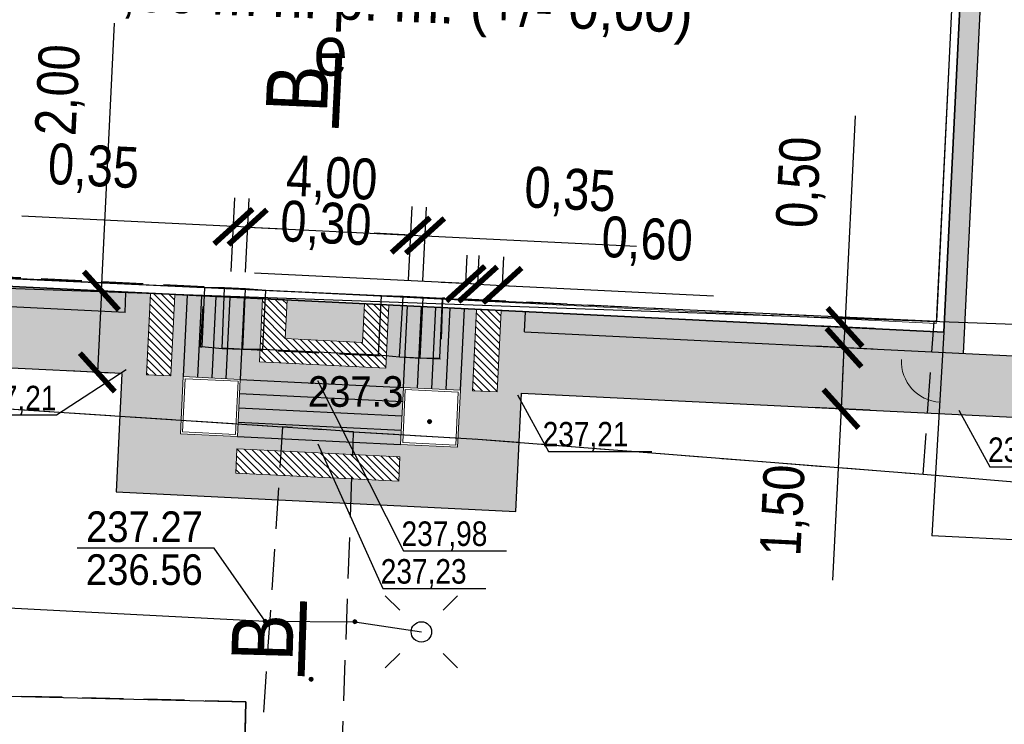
# Model space of a CAD drawing. Extents: x 6567718 to 6567944, y 5646923 to 5647067.
# Tile 9 of 18: x 6567785 to 6567809, y 5646963 to 5646980. Entities that reach past the tile are written whole.
import ezdxf
from ezdxf import colors
from ezdxf.entities.mleader import LeaderData, LeaderLine
from ezdxf.enums import TextEntityAlignment as Align
from ezdxf.lldxf.tags import DXFTag
from ezdxf.math import Vec2, Vec3

# ---------------------------------------------------------------- set-up
doc = ezdxf.new("R2010")
doc.units = 0
doc.header["$MEASUREMENT"] = 0
for name, pattern in [('DGN_STYLE_9021', [7.5, 3.75, 3.75]), ('KTCR02_05', [1.5, 1, -0.5]), ('MZ052010', [1.5, 1, -0.5]), ('PZAG_03_05', [9, 4.5, 4.5])]:
    doc.linetypes.add(name, pattern=pattern)
doc.layers.get('0').update_dxf_attribs({"linetype": 'CONTINUOUS'})
doc.layers.get('Defpoints').update_dxf_attribs({"linetype": 'CONTINUOUS'})
for name, color, linetype, lineweight in [('A_izolacja', 5, 'CONTINUOUS', 9), ('IA_bezp', 140, 'CONTINUOUS', 20), ('l. przekrojowa', 1, 'CONTINUOUS', 30), ('l.przerywana', 104, 'ICAD_ISO03W100', 5), ('l.widokowa', 140, 'CONTINUOUS', 15)]:
    doc.layers.add(name, color=color, linetype=linetype, lineweight=lineweight)
for name, color, linetype in [('BDOT1', 7, 'CONTINUOUS'), ('EWID_BUD', 7, 'CONTINUOUS'), ('GESUT1', 7, 'CONTINUOUS'), ('IA_#chodnik', 41, 'CONTINUOUS'), ('IA_#jezdnia', 251, 'CONTINUOUS'), ('IA_#pobocze', 203, 'CONTINUOUS'), ('IA_kd obiekty', 102, 'CONTINUOUS'), ('IA_krawężnik_Obrz', 21, 'CONTINUOUS'), ('IA_opis KD', 7, 'CONTINUOUS'), ('IA_punkty główne', 7, 'CONTINUOUS'), ('IA_rzędne', 6, 'CONTINUOUS'), ('IA_tabelka', 7, 'CONTINUOUS'), ('IA_wymiary', 7, 'CONTINUOUS'), ('PZAG', 7, 'CONTINUOUS')]:
    doc.layers.add(name, color=color, linetype=linetype)
doc.styles.add('IA_500', font='ARIALN.TTF', dxfattribs={"height": 1})
doc.styles.get("Standard").update_dxf_attribs({"font": 'GOTHIC.TTF'})
doc.styles.add('STYLE-GEO_140', font='geo_140.shx', dxfattribs={"bigfont": 'geo_140big.shx'})
tags = doc.linetypes.add('ICAD_ISO03W100', pattern=[30, 12, -18]).pattern_tags.tags
tags[6:7] = [DXFTag(74, 4), DXFTag(75, 0), DXFTag(340, '0'), DXFTag(46, 1.0), DXFTag(50, 0.0), DXFTag(44, 0.0), DXFTag(45, 0.0)]
tags[4:5] = [DXFTag(74, 4), DXFTag(75, 0), DXFTag(340, '0'), DXFTag(46, 1.0), DXFTag(50, 0.0), DXFTag(44, 0.0), DXFTag(45, 0.0)]
doc.dimstyles.new('IA_500', dxfattribs={"dimtxt": 1, "dimasz": 0.9, "dimexe": 0.7, "dimexo": 0.625, "dimtad": 1, "dimrnd": 0.01, "dimzin": 1, "dimtxsty": 'IA_500', "dimblk": 'ARCHTICK', "dimcen": 2.5, "dimaunit": 2, "dimazin": 0, "dimtfac": 1, "dimtmove": 0, "dimatfit": 3, "dimfxl": 24, "dimarcsym": 0})

# ---------------------------------------------------------------- blocks, each defined once
blk = doc.blocks.new('DWG_H0_11')
at = {"layer": 'BDOT1', "linetype": 'Continuous'}
blk.add_hatch(color=7, dxfattribs=at).paths.add_polyline_path([(0.09, 0, 1), (-0.09, 0, 1)], flags=16)
at = {"layer": 'BDOT1', "color": 7, "linetype": 'Continuous'}
blk.add_lwpolyline([(0.09, 0, 1), (-0.09, 0, 1)], format="xyb", close=True, dxfattribs=at)
blk = doc.blocks.new('RTPW01_1')
at = {"layer": 'BDOT1', "color": 7, "linetype": 'Continuous'}
blk.add_circle((0, 0), 0.09, dxfattribs=at)
blk.add_blockref('DWG_H0_11', (0, 0), dxfattribs=at)
blk = doc.blocks.new('SUSM01_1')
at = {"layer": 'GESUT1', "color": 235, "linetype": 'Continuous'}
for p, q in [((-1.768, 1.768), (-1.061, 1.061)), ((1.768, 1.768), (1.061, 1.061)), ((-1.768, -1.768), (-1.061, -1.061)), ((1.768, -1.768), (1.061, -1.061))]:
    blk.add_line(p, q, dxfattribs=at)
blk.add_circle((0, 0), 0.5, dxfattribs=at)
blk = doc.blocks.new('DWG_H0_26')
at = {"layer": 'GESUT1', "linetype": 'Continuous'}
blk.add_hatch(color=230, dxfattribs=at).paths.add_polyline_path([(0.09, 0, 1), (-0.09, 0, 1)], flags=16)
at = {"layer": 'GESUT1', "color": 230, "linetype": 'Continuous'}
blk.add_lwpolyline([(0.09, 0, 1), (-0.09, 0, 1)], format="xyb", close=True, dxfattribs=at)
blk = doc.blocks.new('SUPS01_1')
at = {"layer": 'GESUT1', "color": 230, "linetype": 'Continuous'}
blk.add_circle((0, 0), 0.09, dxfattribs=at)
blk.add_blockref('DWG_H0_26', (0, 0), dxfattribs=at)
blk = doc.blocks.new('_ArchTick')
at = {"color": 0, "linetype": 'ByBlock', "const_width": 0.15}
blk.add_lwpolyline([(-0.5, -0.5), (0.5, 0.5)], dxfattribs=at)
blk = doc.blocks.new('*D257')
at = {"layer": 'Defpoints', "color": 0, "linetype": 'Continuous'}
for p in [(6567805.157, 5646972.68), (6567806.494, 5646972.614), (6567806.47, 5646972.115)]:
    blk.add_point(p, dxfattribs=at)
at = {"layer": 'IA_wymiary', "color": 0, "lineweight": -2}
for p, q in [((6567805.157, 5646972.68), (6567805.41, 5646977.851)), ((6567805.87, 5646972.645), (6567804.458, 5646972.714)), ((6567805.132, 5646972.18), (6567805.157, 5646972.68)), ((6567805.845, 5646972.145), (6567804.433, 5646972.214)), ((6567805.132, 5646972.18), (6567805.088, 5646971.281))]:
    blk.add_line(p, q, dxfattribs=at)
at = {"layer": 'IA_wymiary', "color": 0, "linetype": 'Continuous', "lineweight": -2, "xscale": 0.9, "yscale": 0.9, "zscale": 0.9}
for p, rotation in [((6567805.157, 5646972.68), 267.1980771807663), ((6567805.132, 5646972.18), 87.19807718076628)]:
    blk.add_blockref('_ArchTick', p, dxfattribs=dict(at, rotation=rotation))
at = {"layer": 'IA_wymiary', "color": 0, "linetype": 'Continuous', "insert": (6567804.103, 5646976.224), "char_height": 1, "attachment_point": 5, "rotation": 87.1981, "style": 'IA_500'}
blk.add_mtext('0,50', dxfattribs=at)
blk = doc.blocks.new('*D258')
at = {"layer": 'Defpoints', "color": 0, "linetype": 'Continuous'}
for p in [(6567806.47, 5646972.115), (6567805.059, 5646970.682), (6567806.396, 5646970.616)]:
    blk.add_point(p, dxfattribs=at)
at = {"layer": 'IA_wymiary', "color": 0, "lineweight": -2}
for p, q in [((6567805.845, 5646972.145), (6567804.433, 5646972.214)), ((6567805.132, 5646972.18), (6567805.059, 5646970.682)), ((6567805.772, 5646970.647), (6567804.36, 5646970.716)), ((6567805.059, 5646970.682), (6567804.854, 5646966.486))]:
    blk.add_line(p, q, dxfattribs=at)
at = {"layer": 'IA_wymiary', "color": 0, "linetype": 'Continuous', "lineweight": -2, "xscale": 0.9, "yscale": 0.9, "zscale": 0.9}
for p, rotation in [((6567805.132, 5646972.18), 87.19807718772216), ((6567805.059, 5646970.682), 267.1980771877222)]:
    blk.add_blockref('_ArchTick', p, dxfattribs=dict(at, rotation=rotation))
at = {"layer": 'IA_wymiary', "color": 0, "linetype": 'Continuous', "insert": (6567803.71, 5646968.195), "char_height": 1, "attachment_point": 5, "rotation": 87.1981, "style": 'IA_500'}
blk.add_mtext('1,50', dxfattribs=at)
blk = doc.blocks.new('*D259')
at = {"layer": 'Defpoints', "color": 0, "linetype": 'Continuous'}
for p in [(6567794.521, 5646974.934), (6567790.441, 5646973.4), (6567794.436, 5646973.204)]:
    blk.add_point(p, dxfattribs=at)
at = {"layer": 'IA_wymiary', "color": 0, "lineweight": -2}
for p, q in [((6567790.471, 5646974.024), (6567790.56, 5646975.828)), ((6567794.466, 5646973.828), (6567794.555, 5646975.633)), ((6567790.525, 5646975.129), (6567794.521, 5646974.934))]:
    blk.add_line(p, q, dxfattribs=at)
at = {"layer": 'IA_wymiary', "color": 0, "linetype": 'Continuous', "lineweight": -2, "xscale": 0.9, "yscale": 0.9, "zscale": 0.9}
for p, rotation in [((6567790.525, 5646975.129), 177.1980771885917), ((6567794.521, 5646974.934), 357.1980771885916)]:
    blk.add_blockref('_ArchTick', p, dxfattribs=dict(at, rotation=rotation))
at = {"layer": 'IA_wymiary', "color": 0, "linetype": 'Continuous', "insert": (6567792.583, 5646976.256), "char_height": 1, "attachment_point": 5, "rotation": 357.1981, "style": 'IA_500'}
blk.add_mtext('4,00', dxfattribs=at)
blk = doc.blocks.new('*D260')
at = {"layer": 'Defpoints', "color": 0, "linetype": 'Continuous'}
for p in [(6567790.176, 5646975.146), (6567790.091, 5646973.417), (6567790.441, 5646973.4)]:
    blk.add_point(p, dxfattribs=at)
at = {"layer": 'IA_wymiary', "color": 0, "lineweight": -2}
for p, q in [((6567790.122, 5646974.041), (6567790.21, 5646975.845)), ((6567790.471, 5646974.024), (6567790.56, 5646975.828)), ((6567790.176, 5646975.146), (6567784.996, 5646975.4)), ((6567790.525, 5646975.129), (6567790.176, 5646975.146)), ((6567790.525, 5646975.129), (6567791.424, 5646975.085))]:
    blk.add_line(p, q, dxfattribs=at)
at = {"layer": 'IA_wymiary', "color": 0, "linetype": 'Continuous', "lineweight": -2, "xscale": 0.9, "yscale": 0.9, "zscale": 0.9}
for p, rotation in [((6567790.176, 5646975.146), 357.1980772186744), ((6567790.525, 5646975.129), 177.1980772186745)]:
    blk.add_blockref('_ArchTick', p, dxfattribs=dict(at, rotation=rotation))
at = {"layer": 'IA_wymiary', "color": 0, "linetype": 'Continuous', "insert": (6567786.747, 5646976.542), "char_height": 1, "attachment_point": 5, "rotation": 357.1981, "style": 'IA_500'}
blk.add_mtext('0,35', dxfattribs=at)
blk = doc.blocks.new('*D261')
at = {"layer": 'Defpoints', "color": 0, "linetype": 'Continuous'}
for p in [(6567794.87, 5646974.917), (6567794.436, 5646973.204), (6567794.785, 5646973.187)]:
    blk.add_point(p, dxfattribs=at)
at = {"layer": 'IA_wymiary', "color": 0, "lineweight": -2}
for p, q in [((6567794.466, 5646973.828), (6567794.555, 5646975.633)), ((6567794.816, 5646973.811), (6567794.904, 5646975.616)), ((6567794.521, 5646974.934), (6567793.622, 5646974.978)), ((6567794.521, 5646974.934), (6567794.87, 5646974.917)), ((6567794.87, 5646974.917), (6567800.05, 5646974.663))]:
    blk.add_line(p, q, dxfattribs=at)
at = {"layer": 'IA_wymiary', "color": 0, "linetype": 'Continuous', "lineweight": -2, "xscale": 0.9, "yscale": 0.9, "zscale": 0.9}
for p, rotation in [((6567794.521, 5646974.934), 357.1980772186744), ((6567794.87, 5646974.917), 177.1980772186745)]:
    blk.add_blockref('_ArchTick', p, dxfattribs=dict(at, rotation=rotation))
at = {"layer": 'IA_wymiary', "color": 0, "linetype": 'Continuous', "insert": (6567798.419, 5646975.97), "char_height": 1, "attachment_point": 5, "rotation": 357.1981, "style": 'IA_500'}
blk.add_mtext('0,35', dxfattribs=at)
blk = doc.blocks.new('_None')
blk = doc.blocks.new('*D275')
at = {"layer": 'Defpoints', "color": 0, "linetype": 'Continuous'}
for p in [(6567787.887, 5646973.525), (6567786.843, 5646971.573), (6567787.789, 5646971.527)]:
    blk.add_point(p, dxfattribs=at)
at = {"layer": 'IA_wymiary', "color": 0, "lineweight": -2}
for p, q in [((6567786.941, 5646973.571), (6567787.262, 5646980.119)), ((6567787.263, 5646973.555), (6567786.242, 5646973.605)), ((6567786.941, 5646973.571), (6567786.843, 5646971.573)), ((6567787.165, 5646971.558), (6567786.144, 5646971.608))]:
    blk.add_line(p, q, dxfattribs=at)
at = {"layer": 'IA_wymiary', "color": 0, "linetype": 'Continuous', "lineweight": -2, "xscale": 0.9, "yscale": 0.9, "zscale": 0.9}
for p, rotation in [((6567786.941, 5646973.571), 87.19807718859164), ((6567786.843, 5646971.573), 267.1980771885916)]:
    blk.add_blockref('_ArchTick', p, dxfattribs=dict(at, rotation=rotation))
at = {"layer": 'IA_wymiary', "color": 0, "linetype": 'Continuous', "insert": (6567785.954, 5646978.485), "char_height": 1, "attachment_point": 5, "rotation": 87.1981, "style": 'IA_500'}
blk.add_mtext('2,00', dxfattribs=at)
blk = doc.blocks.new('*D293')
at = {"layer": 'Defpoints', "color": 0, "linetype": 'Continuous'}
for p in [(6567796.763, 5646973.703), (6567796.134, 5646973.121), (6567796.733, 5646973.092)]:
    blk.add_point(p, dxfattribs=at)
at = {"layer": 'IA_bezp', "color": 0, "lineweight": -2}
for p, q in [((6567796.164, 5646973.745), (6567796.198, 5646974.431)), ((6567796.764, 5646973.716), (6567796.797, 5646974.402)), ((6567796.164, 5646973.732), (6567795.265, 5646973.776)), ((6567796.164, 5646973.732), (6567796.763, 5646973.703)), ((6567796.763, 5646973.703), (6567801.934, 5646973.45))]:
    blk.add_line(p, q, dxfattribs=at)
at = {"layer": 'IA_bezp', "color": 0, "linetype": 'Continuous', "lineweight": -2, "xscale": 0.9, "yscale": 0.9, "zscale": 0.9}
for p, rotation in [((6567796.164, 5646973.732), 357.1980771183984), ((6567796.763, 5646973.703), 177.1980771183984)]:
    blk.add_blockref('_ArchTick', p, dxfattribs=dict(at, rotation=rotation))
at = {"layer": 'IA_bezp', "color": 0, "linetype": 'Continuous', "insert": (6567800.308, 5646974.757), "char_height": 1, "attachment_point": 5, "rotation": 357.1981, "style": 'IA_500'}
blk.add_mtext('0,60', dxfattribs=at)
blk = doc.blocks.new('*D295')
at = {"layer": 'Defpoints', "color": 0, "linetype": 'Continuous'}
for p in [(6567795.864, 5646973.747), (6567795.834, 5646973.136), (6567796.134, 5646973.121)]:
    blk.add_point(p, dxfattribs=at)
at = {"layer": 'IA_bezp', "color": 0, "lineweight": -2}
for p, q in [((6567795.865, 5646973.76), (6567795.898, 5646974.446)), ((6567796.164, 5646973.745), (6567796.198, 5646974.431)), ((6567795.864, 5646973.747), (6567790.693, 5646974)), ((6567796.164, 5646973.732), (6567795.864, 5646973.747)), ((6567796.164, 5646973.732), (6567797.063, 5646973.688))]:
    blk.add_line(p, q, dxfattribs=at)
at = {"layer": 'IA_bezp', "color": 0, "linetype": 'Continuous', "lineweight": -2, "xscale": 0.9, "yscale": 0.9, "zscale": 0.9}
for p, rotation in [((6567795.864, 5646973.747), 357.1980771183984), ((6567796.164, 5646973.732), 177.1980771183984)]:
    blk.add_blockref('_ArchTick', p, dxfattribs=dict(at, rotation=rotation))
at = {"layer": 'IA_bezp', "color": 0, "linetype": 'Continuous', "insert": (6567792.439, 5646975.142), "char_height": 1, "attachment_point": 5, "rotation": 357.1981, "style": 'IA_500'}
blk.add_mtext('0,30', dxfattribs=at)

msp = doc.modelspace()

# ---------------------------------------------------------------- hatches: boundary and pattern name
at = {"layer": 'IA_#chodnik'}
h = msp.add_hatch(dxfattribs=at)
h.set_pattern_fill('DOTS', color=256, scale=3, style=0)
h.set_pattern_definition([(0, (6567775.1703, 5646945.60679), (0.09375, 0.1875), [0, -0.1875])])
h.paths.add_polyline_path([(6567775.17, 5646972.145), (6567776.232, 5646993.84), (6567795.523, 5646992.896, 0.433631), (6567796.572, 5646993.912), (6567796.5, 5646998.125), (6567796.416, 5647003.124), (6567799.543, 5647003.177, -0.019848), (6567800.416, 5647003.157), (6567800.578, 5646993.584, 0.395059), (6567801.529, 5646992.602), (6567812.57, 5646992.062), (6567814.471, 5646988.839), (6567817.35, 5646983.958, -0.142644), (6567818.87, 5646977.998), (6567818.004, 5646952.371, -0.420452), (6567810.623, 5646945.617), (6567810.706, 5646947.115, 0.420452), (6567816.505, 5646952.421), (6567817.052, 5646968.616, 0.409784), (6567815.626, 5646970.165), (6567797.235, 5646971.065), (6567797.093, 5646968.168), (6567787.305, 5646968.647), (6567787.446, 5646971.544)])
h.paths.add_polyline_path([(6567776.742, 5646973.57), (6567787.52, 5646973.042), (6567787.537, 5646973.529), (6567787.538, 5646973.542), (6567788.143, 5646973.512), (6567788.046, 5646971.515), (6567788.645, 5646971.485), (6567788.743, 5646973.483), (6567789.042, 5646973.468), (6567788.944, 5646971.471), (6567788.945, 5646971.471), (6567788.876, 5646970.072), (6567790.274, 5646970.004), (6567794.27, 5646969.808), (6567795.668, 5646969.74), (6567795.736, 5646971.138), (6567795.834, 5646973.136), (6567796.134, 5646973.121), (6567796.036, 5646971.123), (6567796.635, 5646971.094), (6567796.733, 5646973.092), (6567797.332, 5646973.062), (6567797.308, 5646972.563), (6567815.631, 5646971.666, 0.418657), (6567817.204, 5646973.114), (6567817.371, 5646978.049, 0.142644), (6567816.058, 5646983.196), (6567811.963, 5646990.139, 0.252387), (6567811.15, 5646990.629), (6567801.519, 5646991.101, 0.406054), (6567800.473, 5646990.179), (6567800.473, 5646990.179), (6567800.492, 5646990.578), (6567796.497, 5646990.774), (6567796.468, 5646990.174), (6567800.463, 5646989.979), (6567800.448, 5646989.679), (6567796.453, 5646989.875), (6567793.579, 5646990.015), (6567793.587, 5646990.165), (6567793.886, 5646990.15), (6567793.889, 5646990.2), (6567793.589, 5646990.215), (6567793.638, 5646991.214), (6567793.938, 5646991.199), (6567793.94, 5646991.249), (6567793.64, 5646991.264), (6567793.648, 5646991.414), (6567788.935, 5646991.644), (6567788.938, 5646991.716), (6567787.415, 5646991.791), (6567787.415, 5646991.791), (6567778.156, 5646992.244), (6567777.657, 5646992.268)], flags=16)
h.paths.add_polyline_path([(6567788.578, 5646984.869), (6567788.768, 5646988.749), (6567790.496, 5646988.664), (6567790.494, 5646988.614), (6567790.194, 5646988.629), (6567790.192, 5646988.579), (6567790.491, 5646988.565), (6567790.442, 5646987.566), (6567790.143, 5646987.58), (6567790.14, 5646987.53), (6567790.44, 5646987.516), (6567790.433, 5646987.366), (6567796.316, 5646987.078), (6567796.35, 5646987.777), (6567800.346, 5646987.582), (6567800.184, 5646984.284)], flags=0)
h.paths.add_polyline_path([(6567797.675, 5646984.527), (6567799.223, 5646984.451), (6567799.272, 5646985.45), (6567797.724, 5646985.526)], flags=0)
h.paths.add_polyline_path([(6567797.675, 5646984.527), (6567799.223, 5646984.451), (6567799.272, 5646985.45), (6567797.724, 5646985.526)], flags=0)
h.paths.add_polyline_path([(6567797.696, 5646984.546), (6567799.204, 5646984.472), (6567799.251, 5646985.431), (6567797.743, 5646985.505)], flags=0)
h.paths.add_polyline_path([(6567797.696, 5646984.546), (6567799.204, 5646984.472), (6567799.251, 5646985.431), (6567797.743, 5646985.505)], flags=0)
h.paths.add_polyline_path([(6567797.704, 5646985.627), (6567799.302, 5646985.548), (6567799.326, 5646986.048), (6567797.728, 5646986.126)], flags=0)
h.paths.add_polyline_path([(6567790.511, 5646988.964), (6567790.56, 5646989.963), (6567794.715, 5646989.76), (6567794.666, 5646988.761)], flags=0)
h.paths.add_polyline_path([(6567790.442, 5646987.566), (6567790.491, 5646988.565), (6567794.646, 5646988.361), (6567794.597, 5646987.362)], flags=0)
h.paths.add_polyline_path([(6567794.597, 5646987.362), (6567794.646, 5646988.361), (6567794.746, 5646988.356), (6567794.766, 5646988.756), (6567794.666, 5646988.761), (6567794.715, 5646989.76), (6567796.244, 5646989.685), (6567796.126, 5646987.288)], flags=0)
h.paths.add_polyline_path([(6567789.008, 5646989.038), (6567789.125, 5646991.435), (6567790.628, 5646991.361), (6567790.579, 5646990.362), (6567790.479, 5646990.367), (6567790.46, 5646989.968), (6567790.56, 5646989.963), (6567790.511, 5646988.964)], flags=0)
h.paths.add_polyline_path([(6567790.579, 5646990.362), (6567790.628, 5646991.361), (6567793.638, 5646991.214), (6567793.589, 5646990.215)], flags=0)
h.paths.add_polyline_path([(6567791.443, 5646972.4), (6567791.489, 5646973.348), (6567793.387, 5646973.256), (6567793.341, 5646972.307)], flags=0)
h.paths.add_polyline_path([(6567790.231, 5646969.105), (6567794.226, 5646968.909), (6567794.255, 5646969.509), (6567790.26, 5646969.704)], flags=16)
at = {"layer": 'IA_#jezdnia', "linetype": 'Continuous'}
h = msp.add_hatch(dxfattribs=at)
h.set_pattern_fill('NET', color=256, scale=3, angle=45, style=0)
h.set_pattern_definition([(45, (0, 0), (-0.265165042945, 0.265165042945), []), (135, (0, 0), (-0.265165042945, -0.265165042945), [])])
h.paths.add_polyline_path([(6567829.719, 5646944.816), (6567823.864, 5646945.062), (6567810.715, 5646945.613, 0.41038), (6567818.004, 5646952.37), (6567818.832, 5646976.873, 0.160815), (6567817.35, 5646983.958), (6567809.203, 5646997.768, 0.265433), (6567799.729, 5647003.178), (6567753.063, 5647002.39, 0.461018), (6567747.743, 5646996.942), (6567746.697, 5647008.745), (6567746.416, 5647011.922, 0.421206), (6567751.584, 5647007.366), (6567799.729, 5647008.178, -0.27448), (6567813.51, 5647000.308), (6567821.657, 5646986.499, -0.142644), (6567823.867, 5646977.829), (6567822.996, 5646952.047, 0.412688)])
at = {"layer": 'IA_#pobocze', "linetype": 'Continuous'}
h = msp.add_hatch(dxfattribs=at)
h.set_pattern_fill('DOTS', color=256, scale=2, style=0)
h.paths.add_polyline_path([(6567776.742, 5646973.57), (6567777.607, 5646991.24), (6567781.412, 5646991.053), (6567781.388, 5646990.554), (6567778.082, 5646990.716), (6567777.266, 5646974.045), (6567787.544, 5646973.542), (6567787.52, 5646973.042)])
h = msp.add_hatch(dxfattribs=at)
h.set_pattern_fill('DOTS', color=256, scale=2, style=0)
h.paths.add_polyline_path([(6567797.308, 5646972.563), (6567797.332, 5646973.062), (6567807.581, 5646972.561), (6567808.4, 5646989.29), (6567800.448, 5646989.679), (6567800.473, 5646990.179), (6567808.923, 5646989.765), (6567808.056, 5646972.037)])
at = {"layer": 'IA_bezp', "linetype": 'Continuous'}
h = msp.add_hatch(dxfattribs=at)
h.set_pattern_fill('ANSI31', color=256, angle=90)
h.set_pattern_definition([(135, (6567788.04568, 5646968.90935), (-0.08838835, -0.08838835), [])])
h.paths.add_polyline_path([(6567790.814, 5646971.83), (6567790.89, 5646973.378), (6567791.489, 5646973.348), (6567791.443, 5646972.4), (6567793.341, 5646972.307), (6567793.387, 5646973.256), (6567793.986, 5646973.226), (6567793.911, 5646971.678)])
h.paths.add_polyline_path([(6567790.231, 5646969.105), (6567790.26, 5646969.704), (6567794.255, 5646969.509), (6567794.226, 5646968.909)])
h.paths.add_polyline_path([(6567796.468, 5646990.174), (6567796.497, 5646990.774), (6567800.492, 5646990.578), (6567800.463, 5646989.979)])
h.paths.add_polyline_path([(6567796.35, 5646987.777), (6567796.38, 5646988.376), (6567800.375, 5646988.181), (6567800.346, 5646987.582)])
h.paths.add_polyline_path([(6567788.046, 5646971.515), (6567788.143, 5646973.512), (6567788.743, 5646973.483), (6567788.645, 5646971.485)])
h.paths.add_polyline_path([(6567796.036, 5646971.123), (6567796.134, 5646973.121), (6567796.733, 5646973.092), (6567796.635, 5646971.094)])
h.paths.add_polyline_path([(6567797.704, 5646985.627), (6567797.728, 5646986.126), (6567799.326, 5646986.048), (6567799.302, 5646985.548)])
at = {"layer": 'IA_kd obiekty'}
h = msp.add_hatch(dxfattribs=at)
h.set_pattern_fill('DOTS', color=256, scale=2, style=0)
h.set_pattern_definition([(0, (6567788.94461, 5646969.80827), (0.0625, 0.125), [0, -0.125])])
h.paths.add_polyline_path([(6567790.343, 5646971.402), (6567790.441, 5646973.4), (6567790.89, 5646973.378), (6567790.814, 5646971.83), (6567793.911, 5646971.678), (6567793.986, 5646973.226), (6567794.436, 5646973.204), (6567794.338, 5646971.207)])
h.paths.add_polyline_path([(6567790.326, 5646971.053), (6567790.343, 5646971.402), (6567794.338, 5646971.207), (6567794.321, 5646970.857)])
h.paths.add_polyline_path([(6567790.309, 5646970.703), (6567790.326, 5646971.053), (6567794.321, 5646970.857), (6567794.304, 5646970.507)])
h.paths.add_polyline_path([(6567790.274, 5646970.004), (6567790.292, 5646970.353), (6567794.287, 5646970.158), (6567794.27, 5646969.808)])
h.paths.add_polyline_path([(6567790.292, 5646970.353), (6567790.309, 5646970.703), (6567794.304, 5646970.507), (6567794.287, 5646970.158)])
h.paths.add_polyline_path([(6567795.037, 5646971.172), (6567795.135, 5646973.17), (6567795.485, 5646973.153), (6567795.387, 5646971.155)])
h.paths.add_polyline_path([(6567789.644, 5646971.436), (6567789.742, 5646973.434), (6567790.091, 5646973.417), (6567789.993, 5646971.419)])
h.paths.add_polyline_path([(6567789.294, 5646971.453), (6567789.392, 5646973.451), (6567789.742, 5646973.434), (6567789.644, 5646971.436)])
h.paths.add_polyline_path([(6567788.945, 5646971.471), (6567789.042, 5646973.468), (6567789.392, 5646973.451), (6567789.294, 5646971.453)])
h.paths.add_polyline_path([(6567794.338, 5646971.207), (6567794.436, 5646973.204), (6567794.785, 5646973.187), (6567794.688, 5646971.189)])
h.paths.add_polyline_path([(6567794.688, 5646971.189), (6567794.785, 5646973.187), (6567795.135, 5646973.17), (6567795.037, 5646971.172)])
h.paths.add_polyline_path([(6567789.993, 5646971.419), (6567790.091, 5646973.417), (6567790.441, 5646973.4), (6567790.343, 5646971.402)])
h.paths.add_polyline_path([(6567795.387, 5646971.155), (6567795.485, 5646973.153), (6567795.834, 5646973.136), (6567795.736, 5646971.138)])
h.paths.add_polyline_path([(6567800.431, 5646989.33), (6567800.414, 5646988.98), (6567796.419, 5646989.176), (6567796.436, 5646989.525)])
h.paths.add_polyline_path([(6567800.414, 5646988.98), (6567800.375, 5646988.181), (6567796.38, 5646988.376), (6567796.419, 5646989.176)])
h.paths.add_polyline_path([(6567800.448, 5646989.679), (6567800.431, 5646989.33), (6567796.436, 5646989.525), (6567796.453, 5646989.875)])

# ---------------------------------------------------------------- linework, layer by layer
at = {"layer": 'A_izolacja', "color": 7, "lineweight": 35}
msp.add_lwpolyline([(6567800.448, 5646989.679), (6567808.4, 5646989.29), (6567807.581, 5646972.561), (6567777.266, 5646974.045), (6567778.082, 5646990.716), (6567788.839, 5646990.189), (6567788.578, 5646984.869), (6567800.184, 5646984.284)], close=True, dxfattribs=at)
at = {"layer": 'BDOT1', "color": 7, "linetype": 'KTCR02_05'}
for points in [[(6567775.7, 5646971.27), (6567791.38, 5646970.24), (6567793.12, 5646970.12), (6567796.16, 5646969.94), (6567807.07, 5646969.08), (6567807.34, 5646972.81), (6567795.3, 5646973.39), (6567795.25, 5646971.9), (6567793.77, 5646971.97), (6567790.9, 5646972.11), (6567789.37, 5646972.19), (6567789.46, 5646973.67), (6567777.32, 5646974.25), (6567778.22, 5646990.51), (6567785.79, 5646990.17), (6567788.64, 5646989.99), (6567790.019, 5646989.932), (6567800.63, 5646989.45), (6567800.63, 5646990.6), (6567776.79, 5646991.74)], [(6567787.53, 5646949.94), (6567790.37, 5646949.88), (6567790.24, 5646946.69), (6567791.87, 5646946.65), (6567791.86, 5646950.81), (6567792.44, 5646951.54), (6567793.12, 5646970.12), (6567791.38, 5646970.24), (6567790.19, 5646952.43), (6567790.19, 5646951.22), (6567790.12, 5646950.76), (6567787.55, 5646950.86)]]:
    msp.add_lwpolyline(points, close=True, dxfattribs=at)
at = {"layer": 'BDOT1', "color": 7, "linetype": 'Continuous'}
msp.add_lwpolyline([(6567789.4, 5646972.21), (6567789.9, 5646972.16), (6567790.41, 5646972.14), (6567790.9, 5646972.14), (6567793.73, 5646972), (6567794.24, 5646971.95), (6567794.75, 5646971.92), (6567795.23, 5646971.93), (6567795.3, 5646973.38), (6567794.82, 5646973.41), (6567794.33, 5646973.43), (6567793.8, 5646973.45), (6567790.97, 5646973.58), (6567790.47, 5646973.62), (6567789.96, 5646973.64), (6567789.47, 5646973.65)], close=True, dxfattribs=at)
for points in [[(6567789.9, 5646972.162), (6567789.96, 5646973.638)], [(6567790.41, 5646972.142), (6567790.47, 5646973.618)], [(6567790.9, 5646972.14), (6567790.97, 5646973.58)], [(6567793.73, 5646972), (6567793.8, 5646973.45)], [(6567794.24, 5646971.952), (6567794.33, 5646973.428)], [(6567794.75, 5646971.922), (6567794.82, 5646973.408)], [(6567790.48, 5646963.51), (6567790.42, 5646961), (6567788.13, 5646958.93), (6567784.6, 5646958.92), (6567784.58, 5646959.46), (6567781.01, 5646959.47), (6567780.99, 5646958.95), (6567777.02, 5646958.94), (6567777.12, 5646964.03), (6567781.14, 5646963.89), (6567781.15, 5646963.05), (6567784.66, 5646963.02), (6567784.64, 5646963.65), (6567790.48, 5646963.51)]]:
    msp.add_lwpolyline(points, dxfattribs=at)
at = {"layer": 'BDOT1', "color": 7, "linetype": 'DGN_STYLE_9021'}
for points in [[(6567774.73, 5646971.38), (6567775.7, 5646971.27), (6567791.38, 5646970.24)], [(6567793.12, 5646970.12), (6567796.16, 5646969.94), (6567807.07, 5646969.08), (6567817.38, 5646968.22)]]:
    msp.add_lwpolyline(points, dxfattribs=at)
at = {"layer": 'BDOT1', "color": 7, "linetype": 'MZ052010'}
msp.add_lwpolyline([(6567777.12, 5646964.03), (6567777.02, 5646958.94), (6567780.99, 5646958.95), (6567781.01, 5646959.47), (6567784.58, 5646959.46), (6567784.6, 5646958.92), (6567788.13, 5646958.93), (6567790.42, 5646961), (6567790.48, 5646963.51), (6567784.64, 5646963.65), (6567784.66, 5646963.02), (6567781.15, 5646963.05), (6567781.14, 5646963.89)], close=True, dxfattribs=at)
at = {"layer": 'EWID_BUD', "color": 7, "linetype": 'Continuous'}
msp.add_lwpolyline([(6567777.37, 5646974.21), (6567807.41, 5646972.83), (6567808.19, 5646989.1), (6567800.63, 5646989.47), (6567800.36, 5646984.07), (6567792.27, 5646984.47), (6567789.72, 5646984.59), (6567788.37, 5646984.66), (6567788.63, 5646990), (6567785.79, 5646990.17), (6567778.23, 5646990.51)], close=True, dxfattribs=at)
at = {"layer": 'GESUT1', "color": 230, "linetype": 'Continuous'}
for points in [[(6567790.95, 5646965.48), (6567789.7, 5646967.27), (6567786.35, 5646967.27)], [(6567784.51, 5646965.82), (6567790.95, 5646965.48), (6567793.15, 5646965.47), (6567794.78, 5646965.22)]]:
    msp.add_lwpolyline(points, dxfattribs=at)
at = {"layer": 'IA_bezp', "linetype": 'Continuous'}
for p, q in [((6567788.645, 5646971.485), (6567788.046, 5646971.515)), ((6567796.036, 5646971.123), (6567796.635, 5646971.094)), ((6567790.26, 5646969.704), (6567790.231, 5646969.105)), ((6567794.255, 5646969.509), (6567794.226, 5646968.909))]:
    msp.add_line(p, q, dxfattribs=at)
for points in [[(6567788.143, 5646973.512), (6567788.046, 5646971.515)], [(6567788.743, 5646973.483), (6567788.645, 5646971.485)], [(6567790.89, 5646973.378), (6567790.814, 5646971.83), (6567793.911, 5646971.678), (6567793.986, 5646973.226)], [(6567791.489, 5646973.348), (6567791.443, 5646972.4), (6567793.341, 5646972.307), (6567793.387, 5646973.256)], [(6567796.036, 5646971.123), (6567796.134, 5646973.121)], [(6567796.635, 5646971.094), (6567796.733, 5646973.092)], [(6567790.26, 5646969.704), (6567794.255, 5646969.509)], [(6567790.231, 5646969.105), (6567794.226, 5646968.909)]]:
    msp.add_lwpolyline(points, dxfattribs=at)
at = {"layer": 'IA_krawężnik_Obrz', "linetype": 'Continuous'}
for p, q in [((6567787.52, 5646973.042), (6567787.537, 5646973.529)), ((6567797.308, 5646972.563), (6567797.332, 5646973.062)), ((6567797.308, 5646972.563), (6567815.631, 5646971.666)), ((6567787.446, 5646971.544), (6567775.17, 5646972.145)), ((6567797.235, 5646971.065), (6567815.626, 5646970.165))]:
    msp.add_line(p, q, dxfattribs=at)
for points in [[(6567787.52, 5646973.042), (6567776.742, 5646973.57), (6567777.657, 5646992.268)], [(6567808.056, 5646972.037), (6567808.923, 5646989.765), (6567800.473, 5646990.179)], [(6567787.446, 5646971.544), (6567787.305, 5646968.647), (6567797.093, 5646968.168), (6567797.235, 5646971.065)]]:
    msp.add_lwpolyline(points, dxfattribs=at)
at = {"layer": 'IA_punkty główne', "linetype": 'ByBlock', "const_width": 0.17}
for points in [[(6567792.671, 5646977.56), (6567792.761, 5646979.387)], [(6567791.835, 5646964.137), (6567791.896, 5646965.965)]]:
    msp.add_lwpolyline(points, dxfattribs=at)
at = {"layer": 'IA_tabelka', "linetype": 'Continuous'}
for points in [[(6567789.042, 5646973.468), (6567788.944, 5646971.471)], [(6567789.392, 5646973.451), (6567789.294, 5646971.453)], [(6567789.742, 5646973.434), (6567789.644, 5646971.436)], [(6567790.091, 5646973.417), (6567789.993, 5646971.419)], [(6567790.441, 5646973.4), (6567790.343, 5646971.402), (6567794.338, 5646971.207), (6567794.436, 5646973.204)], [(6567794.688, 5646971.189), (6567794.785, 5646973.187)], [(6567795.037, 5646971.172), (6567795.135, 5646973.17)], [(6567795.387, 5646971.155), (6567795.485, 5646973.153)], [(6567795.736, 5646971.138), (6567795.834, 5646973.136)], [(6567790.326, 5646971.053), (6567794.321, 5646970.857)], [(6567790.309, 5646970.703), (6567794.304, 5646970.507)], [(6567790.292, 5646970.353), (6567794.287, 5646970.158)], [(6567790.274, 5646970.004), (6567794.27, 5646969.808)]]:
    msp.add_lwpolyline(points, dxfattribs=at)
at = {"layer": 'l. przekrojowa', "color": 7, "linetype": 'Continuous'}
for p in [(6567807.581, 5646972.561), (6567813.5, 5646967.265)]:
    msp.add_line(p, (6567807.286, 5646967.575), dxfattribs=at)
at = {"layer": 'l.przerywana', "color": 7}
msp.add_lwpolyline([(6567800.638, 5646989.47), (6567808.19, 5646989.1), (6567807.391, 5646972.77), (6567777.475, 5646974.235), (6567778.272, 5646990.506), (6567788.629, 5646989.999), (6567788.369, 5646984.679), (6567800.374, 5646984.074), (6567800.638, 5646989.47)], dxfattribs=at)
at = {"layer": 'l.widokowa', "color": 5}
for points in [[(6567790.343, 5646971.402), (6567788.945, 5646971.471), (6567788.876, 5646970.072), (6567790.274, 5646970.004)], [(6567790.291, 5646971.355), (6567788.992, 5646971.418), (6567788.929, 5646970.12), (6567790.227, 5646970.056)], [(6567794.338, 5646971.207), (6567795.736, 5646971.138), (6567795.668, 5646969.74), (6567794.27, 5646969.808)], [(6567794.386, 5646971.154), (6567795.684, 5646971.091), (6567795.621, 5646969.792), (6567794.322, 5646969.856)]]:
    msp.add_lwpolyline(points, close=True, dxfattribs=at)
at = {"layer": 'l.widokowa', "color": 7, "linetype": 'Continuous'}
msp.add_arc((6567807.538, 5646971.842), 1, 177.1981, 266.6114, dxfattribs=at)
at = {"layer": 'PZAG', "color": 191, "linetype": 'PZAG_03_05'}
msp.add_lwpolyline([(6567752.96, 5647032.39), (6567757.87, 5646974.96), (6567757.87, 5646974.59), (6567831.71, 5646971.95)], dxfattribs=at)

# ---------------------------------------------------------------- block references
at = {"layer": 'BDOT1', "color": 7, "linetype": 'Continuous', "xscale": 0.5, "yscale": 0.5, "zscale": 0.5}
for p in [(6567794.98, 5646970.37), (6567792.08, 5646964.06)]:
    msp.add_blockref('RTPW01_1', p, dxfattribs=at)
at = {"layer": 'GESUT1', "color": 235, "linetype": 'Continuous', "xscale": 0.5, "yscale": 0.5, "zscale": 0.5}
msp.add_blockref('SUSM01_1', (6567794.78, 5646965.22), dxfattribs=at)
at = {"layer": 'GESUT1', "color": 230, "linetype": 'Continuous', "xscale": 0.5, "yscale": 0.5, "zscale": 0.5}
for p in [(6567790.95, 5646965.48), (6567793.15, 5646965.47)]:
    msp.add_blockref('SUPS01_1', p, dxfattribs=at)

# ---------------------------------------------------------------- texts
at = {"layer": 'BDOT1', "color": 7, "linetype": 'Continuous', "style": 'STYLE-GEO_140', "width": 0.93328}
msp.add_text('237.3', height=0.75, dxfattribs=at).set_placement((6567793.17, 5646971.105), align=Align.MIDDLE_CENTER)
at = {"layer": 'EWID_BUD', "color": 7, "linetype": 'Continuous', "style": 'STYLE-GEO_140', "width": 0.9333}
msp.add_text('e', height=1.2, dxfattribs=at).set_placement((6567792.556, 5646979.44), align=Align.MIDDLE_CENTER)
at = {"layer": 'GESUT1', "color": 230, "linetype": 'Continuous', "style": 'STYLE-GEO_140', "width": 0.93336}
for s, p in [('237.27', (6567789.429, 5646967.42)), ('236.56', (6567789.425, 5646966.37))]:
    msp.add_text(s, height=0.75, dxfattribs=at).set_placement(p, align=Align.RIGHT)
at = {"layer": 'IA_opis KD', "color": 7, "linetype": 'ByBlock', "insert": (6567781.024, 5646981.67), "char_height": 1, "width": 26.15715, "attachment_point": 1, "rotation": 357.7934}
msp.add_mtext('{\\fCentury Gothic|b0|i0|c238|p34;PPP = 238,00 m n. p. m. (+/- 0,00)}', dxfattribs=at)
at = {"layer": 'IA_punkty główne', "char_height": 1.5, "width": 15.24811, "attachment_point": 1, "style": 'IA_500'}
for insert, rotation in [((6567790.967, 5646977.982), 87.5271), ((6567790.124, 5646964.532), 88.4279)]:
    msp.add_mtext('B', dxfattribs=dict(at, insert=insert, rotation=rotation))

# ---------------------------------------------------------------- dimensions: what is measured, and where the dimension line sits
at = {"layer": 'IA_bezp', "linetype": 'Continuous'}
for p2, distance, picture, middle in [((6567795.834, 5646973.136), -0.612, '*D295', (6567792.439, 5646975.142)), ((6567796.733, 5646973.092), 0.612, '*D293', (6567800.308, 5646974.757))]:
    dim = msp.add_aligned_dim(p1=(6567796.134, 5646973.121), p2=p2, distance=distance, dimstyle='IA_500', dxfattribs=at)
    dim.commit()
    dim.dimension.update_dxf_attribs({"geometry": picture, "text_midpoint": middle})
at = {"layer": 'IA_wymiary', "linetype": 'Continuous'}
dim = msp.add_linear_dim(base=(6567786.843, 5646971.573), p1=(6567787.887, 5646973.525), p2=(6567787.789, 5646971.527), angle=267.1981, dimstyle='IA_500', dxfattribs=at)
dim.commit()
dim.dimension.update_dxf_attribs({"geometry": '*D275', "text_midpoint": (6567787.179, 5646978.425), "dimtype": 161})
for p1, p2, distance, picture, middle in [((6567806.47, 5646972.115), (6567806.494, 5646972.614), 1.339, '*D257', (6567804.103, 5646976.224)), ((6567790.441, 5646973.4), (6567790.091, 5646973.417), -1.732, '*D260', (6567786.747, 5646976.542)), ((6567790.441, 5646973.4), (6567794.436, 5646973.204), 1.732, '*D259', (6567792.583, 5646976.256)), ((6567794.436, 5646973.204), (6567794.785, 5646973.187), 1.732, '*D261', (6567798.419, 5646975.97)), ((6567806.47, 5646972.115), (6567806.396, 5646970.616), -1.339, '*D258', (6567803.71, 5646968.195))]:
    dim = msp.add_aligned_dim(p1=p1, p2=p2, distance=distance, dimstyle='IA_500', dxfattribs=at)
    dim.commit()
    dim.dimension.update_dxf_attribs({"geometry": picture, "text_midpoint": middle})

# ---------------------------------------------------------------- leaders
at = {"layer": 'IA_rzędne'}
ml = msp.add_multileader_mtext('Standard', dxfattribs=at)
ml.set_content('\\pxsm1,qr;237,21', color=256, style='IA_500')
ml.set_leader_properties()
ml.set_arrow_properties(name='NONE')
ml.build(insert=Vec2(0, 0))
ml.multileader.update_dxf_attribs({"has_dogleg": 0, "text_left_attachment_type": 6, "text_right_attachment_type": 6, "text_top_attachment_type": 0, "text_bottom_attachment_type": 0, "arrow_head_size": 1.4})
ctx = ml.context
ctx.base_point, ctx.char_height, ctx.arrow_head_size, ctx.landing_gap_size, ctx.plane_origin = Vec3(6567783.885, 5646970.525), 0.6, 1.4, 0, Vec3(6567764.608, 5646975.792)
ctx.left_attachment, ctx.right_attachment, ctx.text_align_type = 6, 6, 2
notes = []
notes.append((ctx, [(0, (1, 1, 0), (6567793.841, 5646970.525), (-1, 0), 8, [(0, [(6567787.545, 5646971.638)], 256, [])])]))
ctx.mtext.insert, ctx.mtext.alignment, ctx.mtext.line_spacing_factor, ctx.mtext.line_spacing_style, ctx.mtext.flow_direction = Vec3(6567785.841, 5646971.245), 3, 0.428571, 2, 5
ml = msp.add_multileader_mtext('Standard', dxfattribs=at)
ml.set_content('\\pxsm1,qr;237,98', color=256, style='IA_500')
ml.set_leader_properties()
ml.set_arrow_properties(name='NONE')
ml.build(insert=Vec2(0, 0))
ml.multileader.update_dxf_attribs({"has_dogleg": 0, "text_left_attachment_type": 6, "text_right_attachment_type": 6, "text_top_attachment_type": 0, "text_bottom_attachment_type": 0, "arrow_head_size": 1.4})
ctx = ml.context
ctx.base_point, ctx.char_height, ctx.arrow_head_size, ctx.landing_gap_size, ctx.plane_origin = Vec3(6567794.344, 5646967.204), 0.6, 1.4, 0, Vec3(6567769.812, 5646974.72)
ctx.left_attachment, ctx.right_attachment, ctx.text_align_type = 6, 6, 2
notes.append((ctx, [(0, (1, 1, 0), (6567786.344, 5646967.204), (1, 0), 8, [(0, [(6567792.235, 5646971.374)], 256, [])])]))
ctx.mtext.insert, ctx.mtext.alignment, ctx.mtext.line_spacing_factor, ctx.mtext.line_spacing_style, ctx.mtext.flow_direction = Vec3(6567796.396, 5646967.924), 3, 0.428571, 2, 5
ml = msp.add_multileader_mtext('Standard', dxfattribs=at)
ml.set_content('\\pxsm1,qr;237,21', color=256, style='IA_500')
ml.set_leader_properties()
ml.set_arrow_properties(name='NONE')
ml.build(insert=Vec2(0, 0))
ml.multileader.update_dxf_attribs({"has_dogleg": 0, "text_left_attachment_type": 6, "text_right_attachment_type": 6, "text_top_attachment_type": 0, "text_bottom_attachment_type": 0, "arrow_head_size": 1.4})
ctx = ml.context
ctx.base_point, ctx.char_height, ctx.arrow_head_size, ctx.landing_gap_size, ctx.plane_origin = Vec3(6567797.897, 5646969.639), 0.6, 1.4, 0, Vec3(6567774.197, 5646975.181)
ctx.left_attachment, ctx.right_attachment, ctx.text_align_type = 6, 6, 2
notes.append((ctx, [(0, (1, 1, 0), (6567789.897, 5646969.639), (1, 0), 8, [(0, [(6567797.133, 5646971.026)], 256, [])])]))
ctx.mtext.insert, ctx.mtext.alignment, ctx.mtext.line_spacing_factor, ctx.mtext.line_spacing_style, ctx.mtext.flow_direction = Vec3(6567799.853, 5646970.359), 3, 0.428571, 2, 5
ml = msp.add_multileader_mtext('Standard', dxfattribs=at)
ml.set_content('\\pxsm1,qr;237,45', color=256, style='IA_500')
ml.set_leader_properties()
ml.set_arrow_properties(name='NONE')
ml.build(insert=Vec2(0, 0))
ml.multileader.update_dxf_attribs({"has_dogleg": 0, "text_left_attachment_type": 6, "text_right_attachment_type": 6, "text_top_attachment_type": 0, "text_bottom_attachment_type": 0, "arrow_head_size": 1.4})
ctx = ml.context
ctx.base_point, ctx.char_height, ctx.arrow_head_size, ctx.landing_gap_size, ctx.plane_origin = Vec3(6567808.708, 5646969.26), 0.6, 1.4, 0, Vec3(6567785.008, 5646974.802)
ctx.left_attachment, ctx.right_attachment, ctx.text_align_type = 6, 6, 2
notes.append((ctx, [(0, (1, 1, 0), (6567800.708, 5646969.26), (1, 0), 8, [(0, [(6567807.944, 5646970.647)], 256, [])])]))
ctx.mtext.insert, ctx.mtext.alignment, ctx.mtext.line_spacing_factor, ctx.mtext.line_spacing_style, ctx.mtext.flow_direction = Vec3(6567810.763, 5646969.98), 3, 0.428571, 2, 5
ml = msp.add_multileader_mtext('Standard', dxfattribs=at)
ml.set_content('\\pxsm1,qr;237,23', color=256, style='IA_500')
ml.set_leader_properties()
ml.set_arrow_properties(name='NONE')
ml.build(insert=Vec2(0, 0))
ml.multileader.update_dxf_attribs({"has_dogleg": 0, "text_left_attachment_type": 6, "text_right_attachment_type": 6, "text_top_attachment_type": 0, "text_bottom_attachment_type": 0, "arrow_head_size": 1.4})
ctx = ml.context
ctx.base_point, ctx.char_height, ctx.arrow_head_size, ctx.landing_gap_size, ctx.plane_origin = Vec3(6567793.836, 5646966.282), 0.6, 1.4, 0, Vec3(6567769.304, 5646973.798)
ctx.left_attachment, ctx.right_attachment, ctx.text_align_type = 6, 6, 2
notes.append((ctx, [(0, (1, 1, 0), (6567785.836, 5646966.282), (1, 0), 8, [(0, [(6567792.241, 5646969.82)], 256, [])])]))
ctx.mtext.insert, ctx.mtext.alignment, ctx.mtext.line_spacing_factor, ctx.mtext.line_spacing_style, ctx.mtext.flow_direction = Vec3(6567795.887, 5646967.002), 3, 0.428571, 2, 5
for ctx, leaders in notes:
    for number, flags, end, landing, length, lines in leaders:
        leader = LeaderData()
        leader.index, (leader.has_last_leader_line, leader.has_dogleg_vector, leader.attachment_direction) = number, flags
        leader.last_leader_point, leader.dogleg_vector, leader.dogleg_length = Vec3(end), Vec3(landing), length
        for number, points, colour, breaks in lines:
            line = LeaderLine()
            line.index, line.vertices, line.color, line.breaks = number, Vec3.list(points), colors.encode_raw_color(colour), breaks
            leader.lines.append(line)
        ctx.leaders.append(leader)

doc.saveas('drawing.dxf')
